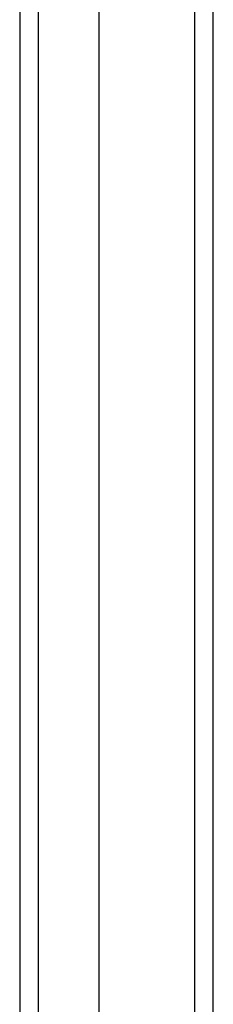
# Model space of a CAD drawing. Header units: inches. Extents: x 0 to 139, y -11 to 90.
# Tile 21 of 59: x 79.946 to 80.85, y 36.541 to 41.146. Entities that reach past the tile are written whole.
import ezdxf

# ---------------------------------------------------------------- set-up
doc = ezdxf.new("R2010")
doc.units = ezdxf.units.IN
doc.header["$LTSCALE"] = 8.352245
doc.header["$MEASUREMENT"] = 0
doc.layers.add('Visible Edges(ANSI)', color=7, linetype='Continuous', lineweight=25)
doc.layers.add('Visible Tangent Edges(ANSI)', color=7, linetype='Continuous', lineweight=25)

msp = doc.modelspace()

# ---------------------------------------------------------------- linework, layer by layer
at = {"layer": 'Visible Edges(ANSI)'}
for p, q in [((80.8502, 32.0246), (80.8502, 63.1701)), ((80.3158, 62.4358), (80.3158, 32.759)), ((79.9459, 62.3212), (79.9459, 32.8736))]:
    msp.add_line(p, q, dxfattribs=at)
at = {"layer": 'Visible Tangent Edges(ANSI)'}
for p, q in [((80.7625, 63.1701), (80.7625, 32.0246)), ((80.0336, 32.7535), (80.0336, 62.4413))]:
    msp.add_line(p, q, dxfattribs=at)

doc.saveas('drawing.dxf')
